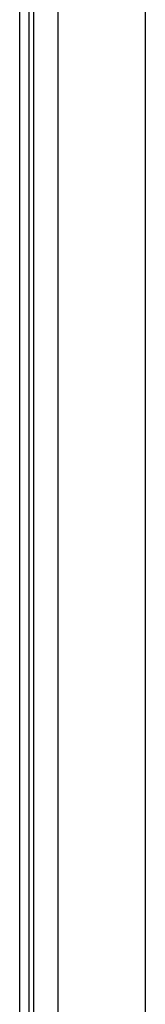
# Model space of a CAD drawing. Header units: inches. Extents: x 19 to 626, y 56 to 294.
# Tile 121 of 256: x 84.71 to 85.612, y 171.626 to 178.701. Entities that reach past the tile are written whole.
import ezdxf

# ---------------------------------------------------------------- set-up
doc = ezdxf.new("R2010")
doc.units = ezdxf.units.IN
doc.header["$MEASUREMENT"] = 0
doc.layers.add('Visible Edges(ANSI)', color=7, linetype='Continuous', lineweight=25)
doc.layers.add('Visible Tangent Edges(ANSI)', color=7, linetype='Continuous', lineweight=25)

msp = doc.modelspace()

# ---------------------------------------------------------------- linework, layer by layer
at = {"layer": 'Visible Edges(ANSI)'}
for p, q in [((84.7099, 164.7864), (84.7099, 194.3894)), ((84.7779, 164.7864), (84.7779, 194.3894)), ((84.9874, 165.5844), (84.9874, 179.3076)), ((85.6124, 179.1456), (85.6124, 165.5844))]:
    msp.add_line(p, q, dxfattribs=at)
at = {"layer": 'Visible Tangent Edges(ANSI)'}
msp.add_line((84.8089, 194.3894), (84.8089, 164.6694), dxfattribs=at)

doc.saveas('drawing.dxf')
